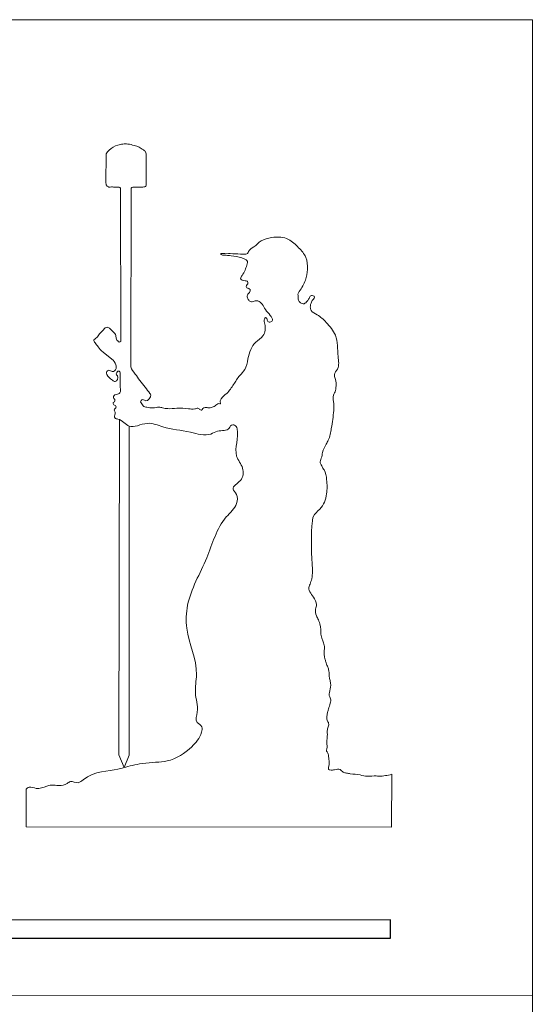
# Model space of a CAD drawing. Extents: x 5470850 to 5471103, y 5921888 to 5922012.
# Tile 19 of 43: x 5470929.84 to 5470936.64, y 5921995.64 to 5922008.71. Entities that reach past the tile are written whole.
import ezdxf

# ---------------------------------------------------------------- set-up
doc = ezdxf.new("R2010")
doc.units = 0
doc.layers.get('0').update_dxf_attribs({"linetype": 'CONTINUOUS', "lineweight": 13})
doc.layers.add('TABELKA', color=18, linetype='CONTINUOUS', lineweight=18)
doc.layers.add('Warstwa 1', color=250, linetype='CONTINUOUS')

msp = doc.modelspace()

# ---------------------------------------------------------------- linework, layer by layer
at = {"color": 251}
for p, q in [((5470930.986, 5922006.542), (5470930.988, 5922006.928)), ((5470931.521, 5922006.53), (5470931.521, 5922006.929)), ((5470931.182, 5922004.445), (5470931.181, 5922006.46)), ((5470931.315, 5922004.126), (5470931.32, 5922006.461)), ((5470930.951, 5922004.298), (5470931.064, 5922004.205)), ((5470931.166, 5922003.403), (5470931.159, 5921998.953)), ((5470931.296, 5921998.951), (5470931.293, 5922003.315)), ((5470931.159, 5921998.953), (5470931.227, 5921998.787)), ((5470931.227, 5921998.787), (5470931.296, 5921998.951)), ((5470934.775, 5921997.992), (5470934.779, 5921998.695)), ((5470929.926, 5921997.998), (5470929.926, 5921998.498)), ((5470929.926, 5921997.998), (5470934.775, 5921997.992))]:
    msp.add_line(p, q, dxfattribs=at)
at = {"color": 18}
msp.add_line((5470929.926, 5921997.998), (5470929.926, 5921997.998), dxfattribs=at)
at = {"color": 251}
for points in [[(5470930.988, 5922006.928), (5470931.029, 5922006.979), (5470931.145, 5922007.046), (5470931.21, 5922007.059), (5470931.276, 5922007.059), (5470931.362, 5922007.041), (5470931.426, 5922007.019), (5470931.483, 5922006.983), (5470931.511, 5922006.957), (5470931.521, 5922006.929)], [(5470931.181, 5922006.46), (5470931.178, 5922006.476), (5470931.173, 5922006.48), (5470931.164, 5922006.487), (5470931.157, 5922006.488), (5470931.111, 5922006.487), (5470931.058, 5922006.49), (5470931.031, 5922006.489), (5470931.022, 5922006.49), (5470931.003, 5922006.501), (5470930.994, 5922006.512), (5470930.989, 5922006.525), (5470930.986, 5922006.542)], [(5470931.32, 5922006.461), (5470931.321, 5922006.47), (5470931.326, 5922006.478), (5470931.335, 5922006.484), (5470931.349, 5922006.488), (5470931.39, 5922006.488), (5470931.42, 5922006.489), (5470931.458, 5922006.488), (5470931.491, 5922006.49), (5470931.51, 5922006.498), (5470931.518, 5922006.508), (5470931.521, 5922006.519), (5470931.521, 5922006.53)], [(5470934.779, 5921998.695), (5470934.608, 5921998.671), (5470934.573, 5921998.673), (5470934.456, 5921998.669), (5470934.358, 5921998.686), (5470934.229, 5921998.703), (5470934.177, 5921998.711), (5470934.134, 5921998.722), (5470934.093, 5921998.758), (5470934.021, 5921998.755), (5470933.958, 5921998.753), (5470933.939, 5921998.76), (5470933.941, 5921998.784), (5470933.939, 5921998.94), (5470933.927, 5921998.984), (5470933.915, 5921999.001), (5470933.919, 5921999.033), (5470933.917, 5921999.116), (5470933.924, 5921999.227), (5470933.925, 5921999.284), (5470933.94, 5921999.34), (5470933.938, 5921999.381), (5470933.927, 5921999.399), (5470933.928, 5921999.519), (5470933.94, 5921999.561), (5470933.962, 5921999.638), (5470933.967, 5921999.697), (5470933.955, 5921999.723), (5470933.955, 5921999.803), (5470933.968, 5921999.903), (5470933.957, 5921999.953), (5470933.948, 5922000.003), (5470933.941, 5922000.085), (5470933.924, 5922000.128), (5470933.905, 5922000.187), (5470933.891, 5922000.228), (5470933.883, 5922000.342), (5470933.886, 5922000.392), (5470933.867, 5922000.455), (5470933.851, 5922000.5), (5470933.84, 5922000.538), (5470933.838, 5922000.613), (5470933.829, 5922000.671), (5470933.805, 5922000.747), (5470933.779, 5922000.799), (5470933.768, 5922000.887), (5470933.78, 5922000.947), (5470933.74, 5922001.045), (5470933.693, 5922001.117), (5470933.679, 5922001.16), (5470933.694, 5922001.218), (5470933.717, 5922001.29), (5470933.723, 5922001.489), (5470933.726, 5922002.061), (5470933.736, 5922002.113), (5470933.825, 5922002.214), (5470933.915, 5922002.416), (5470933.915, 5922002.606), (5470933.881, 5922002.735), (5470933.873, 5922002.746), (5470933.849, 5922002.791), (5470933.83, 5922002.828), (5470933.844, 5922002.891), (5470933.861, 5922002.968), (5470933.908, 5922003.076), (5470933.937, 5922003.128), (5470933.977, 5922003.286), (5470933.995, 5922003.405), (5470934.005, 5922003.644), (5470934.004, 5922003.726), (5470934.02, 5922003.757), (5470934.038, 5922003.824), (5470934.028, 5922003.95), (5470934.017, 5922004.002), (5470934.057, 5922004.073), (5470934.067, 5922004.24), (5470934.031, 5922004.522), (5470933.907, 5922004.693), (5470933.79, 5922004.793), (5470933.709, 5922004.852), (5470933.698, 5922004.895), (5470933.714, 5922004.962), (5470933.739, 5922005.002), (5470933.754, 5922005.027), (5470933.734, 5922005.047), (5470933.698, 5922005.039), (5470933.681, 5922005.009), (5470933.658, 5922004.975), (5470933.637, 5922004.954), (5470933.615, 5922004.94), (5470933.589, 5922004.942), (5470933.568, 5922004.953), (5470933.549, 5922004.972), (5470933.539, 5922005), (5470933.539, 5922005.03), (5470933.534, 5922005.069), (5470933.55, 5922005.101), (5470933.633, 5922005.255), (5470933.659, 5922005.396), (5470933.638, 5922005.556), (5470933.543, 5922005.684), (5470933.407, 5922005.794), (5470933.307, 5922005.823), (5470933.183, 5922005.819), (5470933.045, 5922005.773), (5470932.948, 5922005.696), (5470932.878, 5922005.633), (5470932.866, 5922005.606), (5470932.843, 5922005.599), (5470932.773, 5922005.599), (5470932.636, 5922005.605), (5470932.531, 5922005.608), (5470932.51, 5922005.606), (5470932.517, 5922005.592), (5470932.55, 5922005.585), (5470932.649, 5922005.575), (5470932.788, 5922005.55), (5470932.83, 5922005.531), (5470932.858, 5922005.515), (5470932.855, 5922005.453), (5470932.832, 5922005.386), (5470932.792, 5922005.315), (5470932.779, 5922005.295), (5470932.774, 5922005.276), (5470932.835, 5922005.245), (5470932.859, 5922005.241), (5470932.867, 5922005.206), (5470932.85, 5922005.184), (5470932.855, 5922005.153), (5470932.889, 5922005.139), (5470932.901, 5922005.112), (5470932.87, 5922005.067), (5470932.861, 5922005.044), (5470932.875, 5922004.997), (5470932.906, 5922004.969), (5470932.952, 5922004.973), (5470932.977, 5922004.979), (5470933.003, 5922004.977), (5470933.103, 5922004.865), (5470933.167, 5922004.785), (5470933.186, 5922004.755), (5470933.194, 5922004.713), (5470933.173, 5922004.698), (5470933.136, 5922004.704), (5470933.119, 5922004.744), (5470933.103, 5922004.756), (5470933.089, 5922004.74), (5470933.094, 5922004.67), (5470933.07, 5922004.514), (5470932.974, 5922004.428), (5470932.908, 5922004.334), (5470932.87, 5922004.207), (5470932.828, 5922004.068), (5470932.762, 5922003.988), (5470932.681, 5922003.869), (5470932.589, 5922003.751), (5470932.515, 5922003.68), (5470932.503, 5922003.638), (5470932.505, 5922003.611), (5470932.483, 5922003.617), (5470932.457, 5922003.604), (5470932.409, 5922003.571), (5470932.353, 5922003.56), (5470932.302, 5922003.562), (5470932.272, 5922003.551), (5470932.257, 5922003.528), (5470932.239, 5922003.532), (5470932.206, 5922003.553), (5470932.166, 5922003.544), (5470932.082, 5922003.547), (5470931.927, 5922003.553), (5470931.806, 5922003.548), (5470931.738, 5922003.559), (5470931.692, 5922003.568), (5470931.61, 5922003.557), (5470931.528, 5922003.566), (5470931.481, 5922003.584), (5470931.463, 5922003.611), (5470931.446, 5922003.639), (5470931.453, 5922003.657), (5470931.474, 5922003.668), (5470931.499, 5922003.659), (5470931.514, 5922003.653), (5470931.58, 5922003.729), (5470931.571, 5922003.747), (5470931.507, 5922003.831), (5470931.436, 5922003.922), (5470931.374, 5922004.007), (5470931.318, 5922004.104), (5470931.315, 5922004.126)]]:
    msp.add_spline(points, degree=3, dxfattribs=at)
for points, knots in [([(5470931.182, 5922004.445), (5470931.176, 5922004.436), (5470931.162, 5922004.42), (5470931.143, 5922004.45), (5470931.116, 5922004.472), (5470931.126, 5922004.525), (5470931.087, 5922004.564), (5470931.049, 5922004.594), (5470931.022, 5922004.628), (5470930.974, 5922004.627), (5470930.94, 5922004.576), (5470930.892, 5922004.532), (5470930.864, 5922004.485), (5470930.814, 5922004.461), (5470930.849, 5922004.411), (5470930.889, 5922004.359), (5470930.915, 5922004.324), (5470930.951, 5922004.298)], [0, 0, 0, 0, 0.325129, 0.663939, 1.063661, 1.693133, 2.409095, 3.027911, 3.635839, 3.927398, 4.767436, 5.740404, 6.492165, 6.934667, 7.475518, 8.307832, 9.584569, 9.584569, 9.584569, 9.584569]), ([(5470929.926, 5921998.498), (5470929.926, 5921998.498), (5470929.941, 5921998.51), (5470929.987, 5921998.537), (5470930.081, 5921998.486), (5470930.175, 5921998.531), (5470930.273, 5921998.558), (5470930.366, 5921998.539), (5470930.455, 5921998.557), (5470930.529, 5921998.618), (5470930.614, 5921998.56), (5470930.807, 5921998.744), (5470931.068, 5921998.735), (5470931.227, 5921998.787), (5470931.534, 5921998.862), (5470931.831, 5921998.841), (5470932.104, 5921999.019), (5470932.243, 5921999.191), (5470932.277, 5921999.338), (5470932.159, 5921999.385), (5470932.226, 5921999.572), (5470932.15, 5921999.768), (5470932.232, 5922000.151), (5470932.038, 5922000.52), (5470932.058, 5922001.072), (5470932.346, 5922001.529), (5470932.471, 5922002.034), (5470932.727, 5922002.245), (5470932.742, 5922002.403), (5470932.631, 5922002.5), (5470932.806, 5922002.588), (5470932.822, 5922002.77), (5470932.651, 5922002.962), (5470932.763, 5922003.173), (5470932.716, 5922003.318), (5470932.675, 5922003.339), (5470932.635, 5922003.321), (5470932.609, 5922003.243), (5470932.479, 5922003.271), (5470932.331, 5922003.169), (5470932.068, 5922003.262), (5470931.791, 5922003.272), (5470931.529, 5922003.395), (5470931.294, 5922003.249), (5470931.201, 5922003.41), (5470931.091, 5922003.415), (5470931.105, 5922003.469), (5470931.114, 5922003.506), (5470931.078, 5922003.537), (5470931.13, 5922003.559), (5470931.114, 5922003.594), (5470931.085, 5922003.592), (5470931.074, 5922003.634), (5470931.108, 5922003.637), (5470931.107, 5922003.669), (5470931.088, 5922003.684), (5470931.083, 5922003.712), (5470931.106, 5922003.736), (5470931.143, 5922003.735), (5470931.184, 5922003.761), (5470931.169, 5922003.862), (5470931.177, 5922003.938), (5470931.176, 5922004.044), (5470931.141, 5922004.049), (5470931.134, 5922004.028), (5470931.112, 5922004.007), (5470931.162, 5922003.974), (5470931.122, 5922003.886), (5470931.051, 5922003.941), (5470931.003, 5922003.973), (5470930.988, 5922004.036), (5470931.029, 5922004.071), (5470931.073, 5922004.021), (5470931.131, 5922004.075), (5470931.118, 5922004.143), (5470931.091, 5922004.191), (5470931.064, 5922004.205)], [6.429794, 6.429794, 6.429794, 6.429794, 6.811436, 7.193079, 8.29127, 10.100348, 10.899351, 12.218329, 13.670819, 14.28725, 15.646711, 16.627288, 23.594749, 25.069317, 27.509485, 31.373092, 36.215037, 39.210625, 40.139644, 41.246742, 43.011198, 46.314461, 49.411092, 57.516921, 61.451375, 70.208366, 77.916146, 80.837007, 82.392408, 83.454794, 85.366556, 87.495866, 89.80828, 94.444583, 94.900192, 95.529615, 95.958276, 96.414939, 98.455711, 99.690166, 103.209249, 107.995598, 110.756303, 113.877628, 116.135137, 116.649532, 117.406525, 117.677749, 118.108703, 118.698939, 118.967402, 119.288631, 119.719497, 119.956171, 120.325772, 120.586737, 120.93066, 121.255774, 121.726579, 122.308556, 122.850407, 125.315542, 125.928555, 126.155445, 126.411506, 126.698845, 127.121871, 128.170429, 128.692814, 130.077764, 130.47472, 130.983545, 131.592249, 132.424746, 133.091982, 134.244229, 134.244229, 134.244229, 134.244229])]:
    msp.add_open_spline(points, degree=3, knots=knots, dxfattribs=at)
at = {"layer": 'TABELKA', "color": 18}
for points in [[(5470936.644, 5922008.71), (5470850.079, 5922008.71), (5470850.075, 5921888.383), (5470936.644, 5921888.383)], [(5470936.644, 5922008.71), (5470936.644, 5921888.383)], [(5470850.075, 5921995.754), (5470936.644, 5921995.76)]]:
    msp.add_lwpolyline(points, dxfattribs=at)
at = {"layer": 'Warstwa 1', "color": 1}
msp.add_open_spline([(5470905.64, 5921996.52), (5470905.64, 5921996.52), (5470905.64, 5921996.761), (5470905.64, 5921996.761), (5470905.64, 5921996.761), (5470905.64, 5921996.761), (5470934.762, 5921996.762), (5470934.762, 5921996.762), (5470934.762, 5921996.762), (5470934.762, 5921996.762), (5470934.762, 5921996.52), (5470934.762, 5921996.52), (5470934.762, 5921996.52), (5470934.762, 5921996.52), (5470905.64, 5921996.52), (5470905.64, 5921996.52)], degree=3, knots=[0, 0, 0, 0, 0.25, 0.25, 0.25, 0.25, 0.5, 0.5, 0.5, 0.5, 0.75, 0.75, 0.75, 0.75, 1, 1, 1, 1], dxfattribs=at)

doc.saveas('drawing.dxf')
